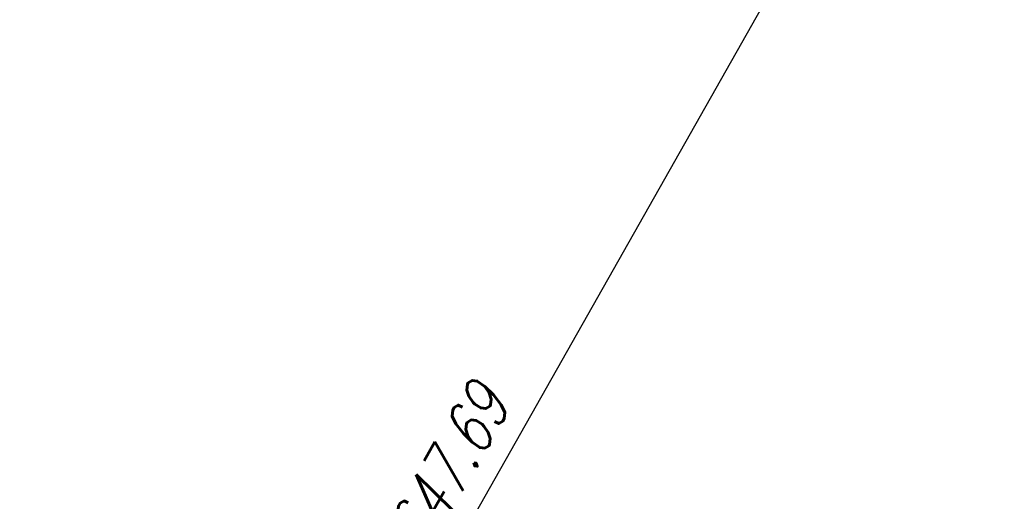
# Model space of a CAD drawing. Header units: metres. Extents: x 8431043 to 8456388, y 5766167 to 5771876.
# Tile 16 of 29: x 8433871 to 8433891, y 5770390 to 5770400. Entities that reach past the tile are written whole.
import ezdxf

# ---------------------------------------------------------------- set-up
doc = ezdxf.new("R2010")
doc.units = ezdxf.units.M
doc.linetypes.add('CIĄGŁA', pattern=[0])
doc.layers.add('brud', color=255, linetype='CIĄGŁA', lineweight=30)
doc.layers.add('WYMIARY', color=253, linetype='Continuous', lineweight=13)
doc.layers.add('S-5_opis_pkt_geometrycznych', color=20, linetype='Continuous')
doc.styles.add('! rom po 1.8mm', font='romans.shx', dxfattribs={"width": 0.75, "oblique": 15})
doc.styles.add('ISOCP', font='geniso.shx')
doc.styles.add('własny_500', font='isocp.shx', dxfattribs={"width": 0.9, "height": 1.2})
doc.dimstyles.new('kopia własny 500', dxfattribs={"dimtxt": 1.2, "dimasz": 0.8, "dimexe": 0.1795, "dimexo": 0.0625, "dimgap": 0.09, "dimtad": 3, "dimdec": 1, "dimzin": 0, "dimdsep": 46, "dimtxsty": 'własny_500', "dimblk": 'ARCHTICK', "dimcen": 0.09, "dimaunit": 2, "dimadec": 4, "dimazin": 0, "dimtfac": 1, "dimtdec": 1, "dimtofl": 0, "dimtmove": 2, "dimatfit": 3, "dimldrblk": 'ARCHTICK', "dimfxl": 1, "dimtolj": 1, "dimtzin": 0, "dimarcsym": 0})

# ---------------------------------------------------------------- blocks, each defined once
blk = doc.blocks.new('_ARCHTICK')
at = {"color": 0, "linetype": 'ByBlock', "const_width": 0.15}
blk.add_lwpolyline([(-0.5, -0.5), (0.5, 0.5)], dxfattribs=at)
blk = doc.blocks.new('*D74')
at = {"layer": 'Defpoints', "color": 0, "transparency": 16777216}
for p in [(8434749.827947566, 5771876.32), (8434750.942824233, 5771875.576372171), (8432377.70623936, 5768319.940000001)]:
    blk.add_point(p, dxfattribs=at)
at = {"layer": 'WYMIARY', "color": 0, "lineweight": -2, "transparency": 16777216}
blk.add_line((8432378.821116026, 5768319.19637217), (8434750.942824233, 5771875.576372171), dxfattribs=at)
at = {"layer": 'WYMIARY', "color": 0, "lineweight": -2, "transparency": 16777216, "xscale": 0.75, "yscale": 0.75, "zscale": 0.75}
for p, rotation in [((8434750.942824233, 5771875.576372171), 56.2965312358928), ((8432378.821116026, 5768319.19637217), 236.2965312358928)]:
    blk.add_blockref('_ARCHTICK', p, dxfattribs=dict(at, rotation=rotation))
at = {"layer": 'WYMIARY', "color": 0, "transparency": 16777216, "insert": (8433564.2870446, 5770097.783190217), "char_height": 1.25, "attachment_point": 5, "rotation": 56.2965312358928, "style": 'ISOCP'}
blk.add_mtext('\\A1;4274.9', dxfattribs=at)
blk = doc.blocks.new('dfff')
at = {"layer": 'S-5_opis_pkt_geometrycznych', "color": 20, "linetype": 'Continuous', "lineweight": -3}
blk.add_line((8433877.365162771, 5770385.671223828), (8433889.426757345, 5770406.967476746), dxfattribs=at)
at = {"layer": 'S-5_opis_pkt_geometrycznych', "color": 20, "linetype": 'Continuous', "lineweight": -3, "insert": (8433879.780395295, 5770392.858801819), "char_height": 1, "attachment_point": 3, "rotation": 60.47401269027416, "style": '! rom po 1.8mm'}
blk.add_mtext('{\\C256;PZ 0+647.69}', dxfattribs=at)

msp = doc.modelspace()

# ---------------------------------------------------------------- block references
at = {"layer": 'brud', "color": 4, "lineweight": 35}
msp.add_blockref('dfff', (0, 0), dxfattribs=at)

# ---------------------------------------------------------------- dimensions: what is measured, and where the dimension line sits
at = {"layer": 'WYMIARY', "color": 5}
dim = msp.add_aligned_dim(p1=(8432377.706239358, 5768319.939999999), p2=(8434749.827947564, 5771876.32), distance=-1.3401240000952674, dimstyle='kopia własny 500', override={"dimtxt": 1.25, "dimasz": 0.75, "dimtxsty": 'ISOCP', "dimse1": 1, "dimse2": 1, "dimtmove": 1}, dxfattribs=at)
dim.commit()
dim.dimension.update_dxf_attribs({"geometry": '*D74', "text_midpoint": (8433564.2870446, 5770097.783190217)})

doc.saveas('drawing.dxf')
